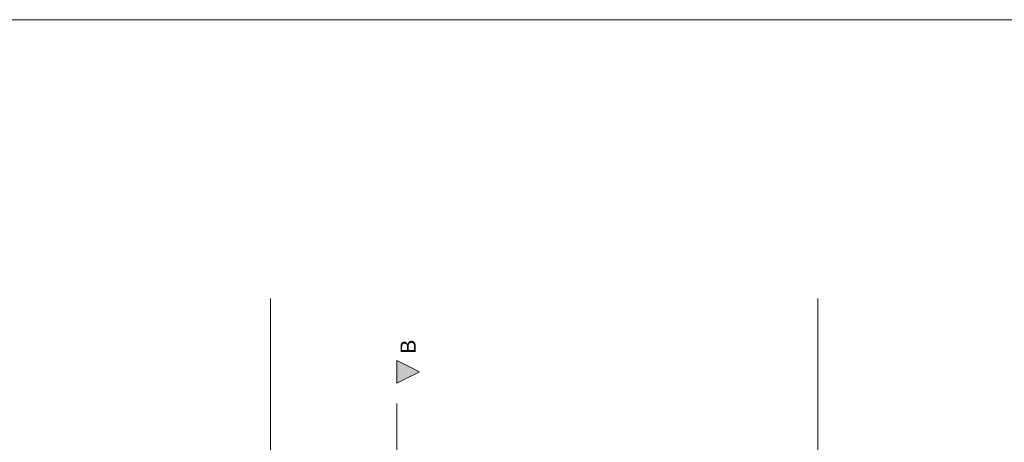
# Model space of a CAD drawing. Header units: millimetres. Extents: x 10 to 584, y 10 to 831.
# Tile 51 of 61: x 189 to 319, y 775 to 831. Entities that reach past the tile are written whole.
import ezdxf
from ezdxf.xclip import XClip

# ---------------------------------------------------------------- set-up
doc = ezdxf.new("R2010")
doc.units = ezdxf.units.MM
doc.header["$MEASUREMENT"] = 0
doc.header["$XCLIPFRAME"] = 0
doc.linetypes.add('B0204', pattern=[13, 10, -1, 1, -1])
doc.linetypes.add('B0302', pattern=[12.51, 6.26, -3.125, 0, -3.125])
for name, color, linetype in [('A Lijn doorsnede', 7, 'Continuous'), ('A Lijn doorsnede 2D arcering', 7, 'Continuous'), ('A Stramien', 7, 'Continuous')]:
    doc.layers.add(name, color=color, linetype=linetype)
doc.styles.add('GENERATED_STYLE_1', font='txt')

# ---------------------------------------------------------------- blocks, each defined once
blk = doc.blocks.new('Drawing_2_2', base_point=(78, 259.19))
at = {"layer": 'A Lijn doorsnede 2D arcering', "linetype": 'Continuous', "lineweight": 0, "true_color": 0x000000}
blk.add_hatch(color=18, dxfattribs=at).paths.add_polyline_path([(238.61, 786.13), (238.61, 783.13), (241.61, 784.63)])
at = {"layer": 'A Lijn doorsnede', "color": 9, "linetype": 'B0302', "lineweight": 0}
blk.add_line((238.61, 231.97), (238.61, 783.13), dxfattribs=at)
at = {"layer": 'A Lijn doorsnede', "color": 2, "linetype": 'Continuous', "lineweight": 0, "flags": 128}
blk.add_lwpolyline([(238.61, 786.13), (238.61, 783.13), (241.61, 784.63)], close=True, dxfattribs=at)
at = {"layer": 'A Stramien', "color": 9, "linetype": 'B0204', "lineweight": 0}
for p, q in [((222, 784.27), (222, 794.27)), ((294, 784.27), (294, 794.27)), ((222, 784.27), (222, 233.2)), ((294, 784.27), (294, 233.2))]:
    blk.add_line(p, q, dxfattribs=at)
at = {"layer": 'A Lijn doorsnede', "color": 2, "linetype": 'Continuous', "lineweight": 0, "insert": (241.1, 788.86), "char_height": 2, "attachment_point": 9, "rotation": 90, "style": 'GENERATED_STYLE_1'}
blk.add_mtext('\\A1;{\\pqr;\\pt0;\\fArial|b0|i0|c0|p38;B}', dxfattribs=at)

msp = doc.modelspace()

# ---------------------------------------------------------------- linework, layer by layer
at = {"color": 1, "linetype": 'Continuous', "lineweight": 0, "flags": 128}
msp.add_lwpolyline([(10, 10), (584, 10), (584, 831), (10, 831)], close=True, dxfattribs=at)

# ---------------------------------------------------------------- next in the draw order: block references
at = {"color": 4, "linetype": 'Continuous', "lineweight": 0}
ref = msp.add_blockref('Drawing_2_2', (78, 259.19), dxfattribs=at)
XClip(ref).set_block_clipping_path([(30, 141.736842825), (586.5626696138, 807.8168177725)])

doc.saveas('drawing.dxf')
